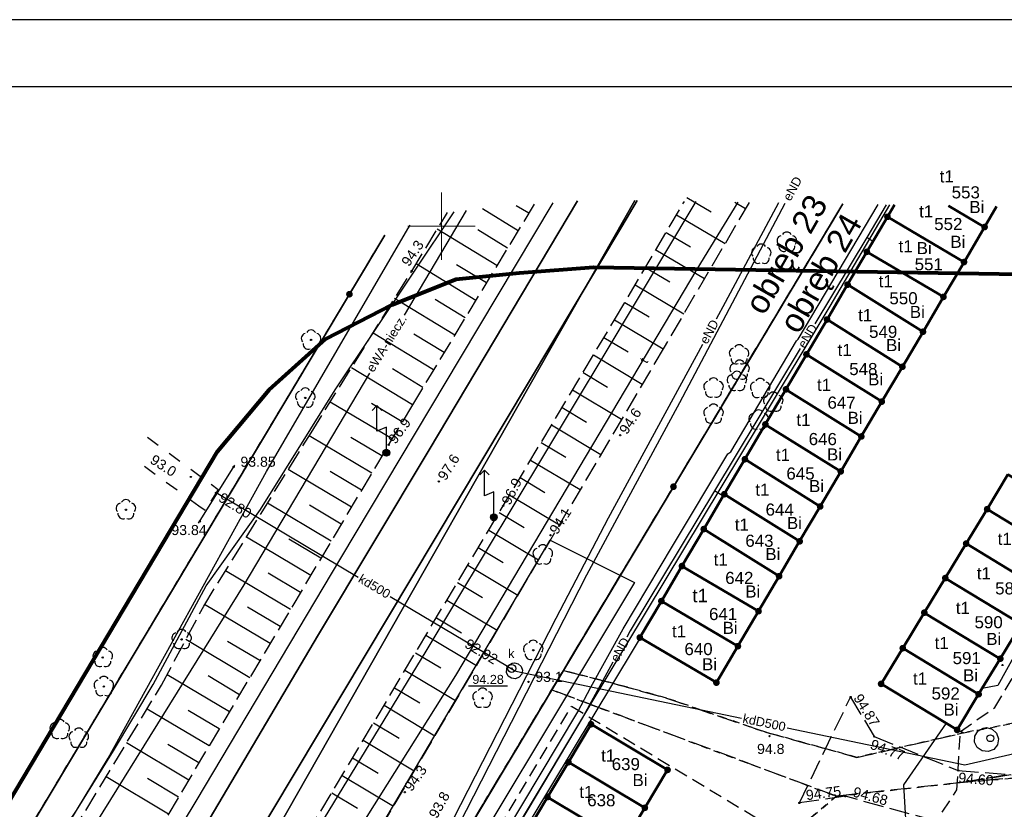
# Model space of a CAD drawing. Extents: x 7487544 to 7487849, y 5781015 to 5781265.
# Tile 9 of 13: x 7487619 to 7487692, y 5781207 to 5781265. Entities that reach past the tile are written whole.
import ezdxf

# ---------------------------------------------------------------- set-up
doc = ezdxf.new("R2010")
doc.units = 0
doc.header["$MEASUREMENT"] = 0
for name, pattern in [('4001', [0]), ('4002', [2, 1, -1]), ('4003', [3, 2, -1]), ('4004', [4, 3, -1]), ('4010', [5, 3, -2]), ('4216', [0]), ('4346', [0]), ('4511', [4, 3, -1]), ('4521', [0]), ('4721', [0]), ('4751', [0]), ('4761', [0]), ('4764', [3, 2, -1])]:
    doc.linetypes.add(name, pattern=pattern)
doc.layers.get('0').update_dxf_attribs({"linetype": 'CONTINUOUS'})
for name, color, linetype in [('1246', 7, 'CONTINUOUS'), ('1422', 104, 'CONTINUOUS'), ('1423', 104, 'CONTINUOUS'), ('1526', 7, 'CONTINUOUS'), ('1723', 14, 'CONTINUOUS'), ('1726', 14, 'CONTINUOUS'), ('1811', 7, 'CONTINUOUS'), ('1812', 7, 'CONTINUOUS'), ('4346', 7, 'CONTINUOUS'), ('4511', 7, 'CONTINUOUS'), ('4521', 7, 'CONTINUOUS'), ('4721', 14, 'CONTINUOUS'), ('4751', 40, 'CONTINUOUS'), ('4761', 1, 'CONTINUOUS'), ('4764', 1, 'CONTINUOUS'), ('5214', 130, 'CONTINUOUS'), ('5216', 7, 'CONTINUOUS'), ('5220', 82, 'CONTINUOUS'), ('5230', 104, 'CONTINUOUS'), ('5310', 7, 'CONTINUOUS'), ('5515', 7, 'CONTINUOUS'), ('5614', 184, 'CONTINUOUS'), ('5722', 14, 'CONTINUOUS'), ('5852', 8, 'CONTINUOUS'), ('6216', 7, 'CONTINUOUS'), ('6230', 7, 'CONTINUOUS'), ('6302', 7, 'CONTINUOUS'), ('6720', 7, 'CONTINUOUS'), ('6721', 7, 'CONTINUOUS'), ('6751', 7, 'CONTINUOUS'), ('6761', 7, 'CONTINUOUS'), ('6801', 7, 'CONTINUOUS'), ('6802', 7, 'CONTINUOUS'), ('ZAKRES_OPRACOWANIA', 82, 'CONTINUOUS')]:
    doc.layers.add(name, color=color, linetype=linetype)
doc.styles.get("Standard").update_dxf_attribs({"font": 'arial.ttf'})

# ---------------------------------------------------------------- blocks, each defined once
blk = doc.blocks.new('1726')
at = {"layer": '1726', "color": 36, "linetype": 'Continuous', "true_color": 0x803300}
blk.add_circle((0, 0), 0.09, dxfattribs=at)
blk = doc.blocks.new('1526')
at = {"true_color": 0xfefefe}
h = blk.add_hatch(color=7, dxfattribs=at)
h.dxf.hatch_style = 1
edge = h.paths.add_edge_path()
edge.add_arc((0, 0), 0.5, 0, 360)
for p, q in [((-1.4, 7), (-2.11, 6.29)), ((0, 3.8), (-1.4, 3.2))]:
    blk.add_line(p, q)
for points in [[(-1.4, 7), (-0.69, 6.29)], [(-1.4, 3.2), (-1.4, 7)], [(0, 0), (0, 3.8)]]:
    blk.add_lwpolyline(points)
blk.add_circle((0, 0), 0.5)
blk = doc.blocks.new('1812')
at = {"layer": '1812', "color": 7, "linetype": 'Continuous'}
blk.add_circle((0, 0), 0.09, dxfattribs=at)
blk = doc.blocks.new('1423')
at = {"layer": '1423', "color": 104, "linetype": 'Continuous'}
for centre, start, end in [((0, 0.75), 30.19, 149.77), ((-0.71, 0.23), 102.5, 221.75), ((0.71, 0.23), 318.3, 77.49), ((-0.44, -0.61), 174.33, 293.45), ((0.44, -0.61), 246.24, 5.74)]:
    blk.add_arc(centre, 0.75, start, end, dxfattribs=at)
blk = doc.blocks.new('1422')
at = {"layer": '1422', "color": 96, "linetype": 'Continuous', "true_color": 0x008000}
blk.add_circle((0, 0), 0.1, dxfattribs=at)
for centre, start, end in [((0, 0.75), 30.19, 149.77), ((-0.71, 0.23), 102.5, 221.75), ((0.71, 0.23), 318.3, 77.49), ((-0.44, -0.61), 174.33, 293.45), ((0.44, -0.61), 246.24, 5.74)]:
    blk.add_arc(centre, 0.75, start, end, dxfattribs=at)
blk = doc.blocks.new('1246')
at = {"linetype": 'Continuous', "true_color": 0xfeffff}
h = blk.add_hatch(color=7, dxfattribs=at)
h.dxf.hatch_style = 1
h.paths.add_polyline_path([(-0.25, 0, 1), (0.25, 0, 1)])
at = {"linetype": 'Continuous', "lineweight": 0}
h = blk.add_hatch(color=0, dxfattribs=at)
edge = h.paths.add_edge_path()
edge.add_arc((0, 0), 0.045, 0, 360)
blk = doc.blocks.new('1811')
at = {"layer": '1811', "color": 7, "linetype": 'Continuous'}
blk.add_circle((0, 0), 0.09, dxfattribs=at)

msp = doc.modelspace()

# ---------------------------------------------------------------- linework, layer by layer
for points in [[(7487544.256, 5781015.335), (7487849.256, 5781015.335), (7487849.256, 5781265.335), (7487544.256, 5781265.335)], [(7487549.256, 5781020.335), (7487844.256, 5781020.335), (7487844.256, 5781260.335), (7487549.256, 5781260.335)]]:
    msp.add_lwpolyline(points, close=True)
at = {"linetype": 'Continuous', "lineweight": 18, "ltscale": 0.5}
for points in [[(7487650, 5781247.5), (7487650, 5781250), (7487650, 5781252.5)], [(7487647.5, 5781250), (7487650, 5781250), (7487652.5, 5781250)]]:
    msp.add_lwpolyline(points, dxfattribs=at)
at = {"layer": '1723', "color": 36, "linetype": 'Continuous', "true_color": 0x803300}
for centre, radius in [((7487655.212, 5781217.134), 0.3), ((7487690.778, 5781211.947), 0.25)]:
    msp.add_circle(centre, radius, dxfattribs=at)
at = {"layer": '4346', "color": 7, "linetype": '4346'}
msp.add_lwpolyline([(7487631.939, 5781227.92), (7487634.64, 5781232.248)], dxfattribs=at)
at = {"layer": '4511', "color": 7, "linetype": '4511', "ltscale": 0.5}
msp.add_lwpolyline([(7487698.21, 5781202.689), (7487690.545, 5781204.763), (7487680.005, 5781207.635), (7487676.587, 5781207.145), (7487680.394, 5781215.013), (7487682.141, 5781212.084), (7487688.392, 5781209.549), (7487694.966, 5781209.043)], dxfattribs=at)
at = {"layer": '4521', "color": 7, "linetype": '4521', "lineweight": 35}
for points in [[(7487660.086, 5781251.871), (7487649.08, 5781233.379), (7487640.846, 5781219.648), (7487628.857, 5781199.373), (7487585.03, 5781126.203), (7487557.347, 5781079.738)], [(7487664.53, 5781251.896), (7487663.386, 5781249.982), (7487633.91, 5781200.711), (7487604.384, 5781151.011), (7487585.996, 5781120.608), (7487579.39, 5781109.219), (7487559.534, 5781076.173)]]:
    msp.add_lwpolyline(points, dxfattribs=at)
at = {"layer": '4721', "color": 36, "linetype": '4721', "true_color": 0x803300}
for points in [[(7487643.79, 5781223.891), (7487633.24, 5781230.18)], [(7487655.412, 5781216.964), (7487654.912, 5781217.26), (7487654.893, 5781217.272), (7487646.183, 5781222.464)], [(7487655.412, 5781216.964), (7487655.981, 5781216.845), (7487672.285, 5781213.442)], [(7487675.673, 5781212.735), (7487688.889, 5781209.977), (7487703.536, 5781213.338)]]:
    msp.add_lwpolyline(points, dxfattribs=at)
at = {"layer": '4751', "color": 30, "linetype": '4751', "true_color": 0xff9100}
for points in [[(7487562.711, 5781072.775), (7487579.318, 5781099.625), (7487588.965, 5781113.316), (7487610.277, 5781148.081), (7487631.831, 5781186.04), (7487651.053, 5781216.604), (7487668.994, 5781246.81), (7487672.033, 5781251.772)], [(7487609.301, 5781170.063), (7487609.765, 5781170.846), (7487631.77, 5781207.273), (7487642.516, 5781225.341), (7487651.409, 5781240.214), (7487658.284, 5781251.73)], [(7487583.267, 5781083.903), (7487600.972, 5781115.056), (7487614.96, 5781138.247), (7487621.2, 5781148.481), (7487626.874, 5781157.683), (7487634.151, 5781169.722), (7487641.306, 5781181.443), (7487662.373, 5781216.628), (7487673.625, 5781235.315), (7487678.867, 5781244.046), (7487683.31, 5781251.585)], [(7487590.392, 5781095.702), (7487594.927, 5781103.439), (7487604.733, 5781119.482), (7487627.917, 5781158.174), (7487644.366, 5781185.497), (7487664.341, 5781218.674), (7487664.776, 5781219.407)]]:
    msp.add_lwpolyline(points, dxfattribs=at)
at = {"layer": '4761', "color": 1, "linetype": '4761'}
for points in [[(7487585.339, 5781111.651), (7487601.955, 5781139.376), (7487624.317, 5781178.347), (7487624.811, 5781178.377), (7487625.229, 5781178.642), (7487625.39, 5781178.87), (7487625.5, 5781179.352), (7487625.364, 5781179.828), (7487625.285, 5781179.943), (7487637.495, 5781199.739), (7487648.846, 5781218.426), (7487662.086, 5781240.401), (7487668.905, 5781251.823)], [(7487675.027, 5781251.722), (7487671.083, 5781244.334), (7487670.399, 5781243.075)], [(7487553.413, 5781089.236), (7487558.241, 5781097.561), (7487565.898, 5781111.262), (7487570.546, 5781119.352), (7487578.093, 5781131.823), (7487587.949, 5781148.265), (7487595.976, 5781161.777), (7487605.653, 5781178.481), (7487610.002, 5781186.333), (7487613.151, 5781192.234), (7487622.868, 5781206.584), (7487625.607, 5781211.024), (7487628.575, 5781215.953), (7487632.503, 5781223.271), (7487636.541, 5781228.94), (7487642.099, 5781237.838), (7487650.93, 5781251.067)], [(7487620.889, 5781150.546), (7487623.974, 5781155.568), (7487632.464, 5781169.654), (7487635.52, 5781174.907), (7487636.765, 5781177.356), (7487644.49, 5781192.133), (7487649.045, 5781201.133), (7487660.786, 5781224.084), (7487663.728, 5781229.56), (7487667.704, 5781236.905), (7487675.539, 5781251.714)], [(7487625.651, 5781156.646), (7487628.085, 5781160.65), (7487641.001, 5781181.743), (7487653.229, 5781202.392), (7487660.116, 5781213.909), (7487661.079, 5781215.752), (7487663.495, 5781220.076), (7487667.169, 5781226.215), (7487671.271, 5781233.077), (7487671.484, 5781233.234), (7487676.361, 5781241.484), (7487676.5, 5781241.605), (7487682.44, 5781251.599)], [(7487647.234, 5781243.386), (7487651.851, 5781251.157)], [(7487683.041, 5781251.59), (7487681.6, 5781249.153), (7487677.741, 5781242.736)], [(7487585.245, 5781143.719), (7487616.011, 5781195.284), (7487625.214, 5781210.474), (7487636.979, 5781231.775), (7487647.496, 5781249.79), (7487647.669, 5781250.074)], [(7487682.049, 5781248.85), (7487681.6, 5781249.153)], [(7487669.383, 5781241.205), (7487662.372, 5781228.299), (7487658.477, 5781220.849), (7487645.397, 5781195.287), (7487634.052, 5781173.219), (7487625.55, 5781159.259), (7487616.625, 5781144.537), (7487611.387, 5781136.003), (7487606.912, 5781128.629), (7487600.642, 5781117.84)], [(7487676.644, 5781240.912), (7487670.283, 5781230.333), (7487664.012, 5781219.921), (7487663.757, 5781219.458)], [(7487590.592, 5781150.834), (7487605.014, 5781174.581), (7487635.333, 5781223.351), (7487644.675, 5781239.077)], [(7487705.107, 5781238.609), (7487699.368, 5781229.629), (7487696.358, 5781223.873), (7487694.405, 5781221.243), (7487693.92, 5781220.514), (7487691.322, 5781215.857), (7487690.173, 5781215.651)], [(7487670.924, 5781229.943), (7487670.283, 5781230.333)], [(7487662.729, 5781217.593), (7487660.507, 5781213.563), (7487641.44, 5781181.524), (7487645.925, 5781178.82), (7487645.961, 5781178.798), (7487646.785, 5781178.502), (7487647.498, 5781177.943), (7487647.566, 5781177.89), (7487656.874, 5781172.321), (7487656.923, 5781172.292), (7487657.052, 5781172.245), (7487657.916, 5781171.933), (7487658.457, 5781171.314), (7487658.508, 5781171.256), (7487658.546, 5781171.238), (7487661.085, 5781170.01), (7487661.635, 5781166.651)], [(7487687.495, 5781213.059), (7487684.322, 5781208.487), (7487684.594, 5781203.834), (7487684.518, 5781203.7)]]:
    msp.add_lwpolyline(points, dxfattribs=at)
at = {"layer": '4764', "color": 1, "linetype": '4764', "ltscale": 0.5}
msp.add_lwpolyline([(7487627.974, 5781161.676), (7487640.49, 5781182.051), (7487646.598, 5781192.37), (7487659.652, 5781214.325), (7487683.081, 5781200.198), (7487688.299, 5781208.117), (7487688.548, 5781212.457), (7487691.118, 5781214.237), (7487693.207, 5781217.727), (7487700.504, 5781230.166), (7487703.672, 5781235.046), (7487703.962, 5781236.036), (7487704.672, 5781237.186), (7487705.831, 5781238.376), (7487707.331, 5781240.676), (7487708.57, 5781243.356), (7487713.339, 5781251.088)], dxfattribs=at)
at = {"layer": '5214', "color": 7, "linetype": '4010', "lineweight": 35, "ltscale": 0.5}
for points in [[(7487679.81, 5781251.643), (7487667.23, 5781230.64), (7487587.4, 5781097.42), (7487569.383, 5781067.434)], [(7487569.383, 5781067.434), (7487587.4, 5781097.42), (7487667.23, 5781230.64), (7487679.81, 5781251.643)]]:
    msp.add_lwpolyline(points, dxfattribs=at)
at = {"layer": '5216', "color": 7, "linetype": '4216'}
for points in [[(7487664.351, 5781251.899), (7487562.516, 5781072.984)], [(7487562.516, 5781072.984), (7487664.351, 5781251.899)], [(7487764.501, 5781247.902), (7487714.69, 5781161.49), (7487712.48, 5781162.76), (7487652.99, 5781059.7), (7487651.02, 5781060.84), (7487606.7, 5781086.33), (7487596.48, 5781092.21), (7487590.35, 5781095.73), (7487587.4, 5781097.42), (7487667.23, 5781230.64), (7487679.81, 5781251.643)], [(7487679.81, 5781251.643), (7487667.23, 5781230.64), (7487587.4, 5781097.42)], [(7487690.35, 5781249.93), (7487688.82, 5781247.33), (7487683.13, 5781250.69), (7487683.655, 5781251.579)], [(7487691.247, 5781251.454), (7487690.35, 5781249.93), (7487687.661, 5781251.513)], [(7487687.661, 5781251.513), (7487690.35, 5781249.93)], [(7487688.82, 5781247.33), (7487687.29, 5781244.74), (7487681.6, 5781248.09), (7487683.13, 5781250.69), (7487688.82, 5781247.33)], [(7487645.775, 5781249.316), (7487643.15, 5781244.94), (7487591.07, 5781158), (7487552.698, 5781093.761)], [(7487552.698, 5781093.761), (7487591.07, 5781158), (7487643.15, 5781244.94), (7487645.775, 5781249.316)], [(7487687.29, 5781244.74), (7487685.77, 5781242.15), (7487680.17, 5781245.65), (7487681.6, 5781248.09), (7487687.29, 5781244.74)], [(7487685.77, 5781242.15), (7487684.24, 5781239.55), (7487678.64, 5781243.06), (7487680.17, 5781245.65), (7487685.77, 5781242.15)], [(7487684.24, 5781239.55), (7487682.71, 5781236.96), (7487677.11, 5781240.47), (7487678.64, 5781243.06), (7487684.24, 5781239.55)], [(7487682.71, 5781236.96), (7487681.19, 5781234.37), (7487675.59, 5781237.87), (7487677.11, 5781240.47), (7487682.71, 5781236.96)], [(7487681.19, 5781234.37), (7487679.66, 5781231.77), (7487674.06, 5781235.27), (7487675.59, 5781237.87), (7487681.19, 5781234.37)], [(7487679.66, 5781231.77), (7487678.13, 5781229.17), (7487672.54, 5781232.68), (7487674.06, 5781235.27), (7487679.66, 5781231.77)], [(7487678.13, 5781229.17), (7487676.61, 5781226.58), (7487671.01, 5781230.08), (7487672.54, 5781232.68), (7487678.13, 5781229.17)], [(7487692.08, 5781231.54), (7487690.54, 5781228.97), (7487688.98, 5781226.41), (7487687.43, 5781223.85), (7487685.87, 5781221.28), (7487684.27, 5781218.64), (7487682.66, 5781215.99), (7487688.31, 5781212.57), (7487688.31, 5781212.57), (7487689.91, 5781215.22), (7487691.52, 5781217.86), (7487693.07, 5781220.43)], [(7487697.73, 5781228.13), (7487696.17, 5781225.56), (7487690.54, 5781228.97), (7487692.08, 5781231.54), (7487697.73, 5781228.13)], [(7487676.61, 5781226.58), (7487675.08, 5781223.99), (7487669.48, 5781227.49), (7487671.01, 5781230.08), (7487676.61, 5781226.58)], [(7487696.17, 5781225.56), (7487694.63, 5781222.99), (7487688.98, 5781226.41), (7487690.54, 5781228.97), (7487696.17, 5781225.56)], [(7487675.08, 5781223.99), (7487673.55, 5781221.39), (7487667.86, 5781224.74), (7487669.48, 5781227.49), (7487675.08, 5781223.99)], [(7487694.63, 5781222.99), (7487693.07, 5781220.43), (7487687.43, 5781223.85), (7487688.98, 5781226.41), (7487694.63, 5781222.99)], [(7487673.55, 5781221.39), (7487672.02, 5781218.79), (7487666.33, 5781222.14), (7487667.86, 5781224.74), (7487673.55, 5781221.39)], [(7487693.07, 5781220.43), (7487691.52, 5781217.86), (7487685.87, 5781221.28), (7487687.43, 5781223.85), (7487693.07, 5781220.43)], [(7487672.02, 5781218.79), (7487670.42, 5781216.08), (7487664.73, 5781219.43), (7487666.33, 5781222.14), (7487672.02, 5781218.79)], [(7487691.52, 5781217.86), (7487689.91, 5781215.22), (7487684.27, 5781218.64), (7487685.87, 5781221.28), (7487691.52, 5781217.86)], [(7487689.91, 5781215.22), (7487688.31, 5781212.57), (7487682.66, 5781215.99), (7487684.27, 5781218.64), (7487689.91, 5781215.22)], [(7487666.79, 5781209.6), (7487665.1, 5781206.78), (7487659.42, 5781210.17), (7487661.1, 5781212.99), (7487666.79, 5781209.6)], [(7487665.1, 5781206.78), (7487663.55, 5781204.19), (7487657.87, 5781207.58), (7487659.42, 5781210.17), (7487665.1, 5781206.78)], [(7487663.55, 5781204.19), (7487662.01, 5781201.61), (7487656.33, 5781205), (7487657.87, 5781207.58), (7487663.55, 5781204.19)]]:
    msp.add_lwpolyline(points, dxfattribs=at)
at = {"layer": '5220', "color": 96, "linetype": '4004', "ltscale": 0.5, "true_color": 0x008000}
for points in [[(7487703.78, 5781211.19), (7487688.86, 5781208.69), (7487679.35, 5781207.64), (7487661.78, 5781214.19), (7487658.18, 5781215.55), (7487659.05, 5781216.99), (7487662.81, 5781216.01), (7487666.7, 5781214.94), (7487674.02, 5781212.42), (7487680.86, 5781210.53), (7487688.79, 5781212.35), (7487688.31, 5781212.57), (7487689.91, 5781215.22), (7487691.52, 5781217.86), (7487693.07, 5781220.43)], [(7487747.12, 5781214.89), (7487737.07, 5781215.84), (7487708.06, 5781210.21), (7487693.71, 5781209.09), (7487688.86, 5781208.69), (7487703.78, 5781211.19), (7487707.23, 5781210.38), (7487719.63, 5781213.06), (7487736.78, 5781218.72), (7487747.12, 5781214.89)]]:
    msp.add_lwpolyline(points, dxfattribs=at)
at = {"layer": '5230', "color": 104, "linetype": '4002', "ltscale": 0.5}
for points in [[(7487679.81, 5781251.643), (7487667.23, 5781230.64), (7487659.05, 5781216.99), (7487658.18, 5781215.55), (7487587.4, 5781097.42), (7487569.383, 5781067.434)], [(7487692.08, 5781231.54), (7487690.54, 5781228.97), (7487688.98, 5781226.41), (7487687.43, 5781223.85), (7487685.87, 5781221.28), (7487684.27, 5781218.64), (7487682.66, 5781215.99), (7487688.31, 5781212.57), (7487688.79, 5781212.35), (7487680.86, 5781210.53), (7487674.02, 5781212.42), (7487666.7, 5781214.94), (7487662.81, 5781216.01), (7487659.05, 5781216.99), (7487667.23, 5781230.64), (7487679.81, 5781251.643)], [(7487681.19, 5781234.37), (7487679.66, 5781231.77), (7487678.13, 5781229.17), (7487676.61, 5781226.58), (7487675.08, 5781223.99), (7487673.55, 5781221.39), (7487672.02, 5781218.79), (7487670.42, 5781216.08), (7487664.73, 5781219.43), (7487666.33, 5781222.14), (7487667.86, 5781224.74), (7487669.48, 5781227.49), (7487671.01, 5781230.08), (7487672.54, 5781232.68), (7487674.06, 5781235.27), (7487675.59, 5781237.87), (7487677.11, 5781240.47), (7487678.64, 5781243.06), (7487680.17, 5781245.65), (7487681.6, 5781248.09), (7487683.13, 5781250.69), (7487683.655, 5781251.579)], [(7487691.247, 5781251.454), (7487690.35, 5781249.93), (7487688.82, 5781247.33), (7487687.29, 5781244.74), (7487685.77, 5781242.15), (7487684.24, 5781239.55), (7487682.71, 5781236.96), (7487681.19, 5781234.37)], [(7487688.79, 5781212.35), (7487688.31, 5781212.57), (7487689.91, 5781215.22), (7487691.52, 5781217.86), (7487693.07, 5781220.43), (7487694.63, 5781222.99), (7487696.17, 5781225.56), (7487697.73, 5781228.13), (7487699.28, 5781230.69), (7487700.84, 5781233.26), (7487728.1, 5781222.38), (7487740.477, 5781250.639)], [(7487552.698, 5781093.761), (7487591.07, 5781158), (7487643.15, 5781244.94), (7487645.775, 5781249.316)], [(7487645.775, 5781249.316), (7487643.15, 5781244.94), (7487591.07, 5781158), (7487552.698, 5781093.761)], [(7487771.544, 5781242.846), (7487738.22, 5781219.2), (7487736.78, 5781218.72), (7487719.63, 5781213.06), (7487707.23, 5781210.38), (7487703.78, 5781211.19), (7487688.86, 5781208.69), (7487679.35, 5781207.64), (7487661.78, 5781214.19), (7487658.18, 5781215.55), (7487659.05, 5781216.99), (7487662.81, 5781216.01), (7487666.7, 5781214.94), (7487674.02, 5781212.42), (7487680.86, 5781210.53), (7487688.79, 5781212.35), (7487703.28, 5781215.14), (7487723.8, 5781220.45), (7487732.94, 5781223.09), (7487739.35, 5781226.45), (7487766.739, 5781246.345)], [(7487766.739, 5781246.345), (7487739.35, 5781226.45), (7487732.94, 5781223.09), (7487723.8, 5781220.45), (7487703.28, 5781215.14), (7487688.79, 5781212.35)], [(7487784.084, 5781215.782), (7487782.41, 5781216.34), (7487780.33, 5781212.7), (7487754.82, 5781214.16), (7487747.12, 5781214.89), (7487737.07, 5781215.84), (7487708.06, 5781210.21), (7487693.71, 5781209.09), (7487688.86, 5781208.69), (7487703.78, 5781211.19), (7487707.23, 5781210.38), (7487719.63, 5781213.06), (7487736.78, 5781218.72), (7487738.22, 5781219.2), (7487771.544, 5781242.846)], [(7487693.07, 5781220.43), (7487691.52, 5781217.86), (7487689.91, 5781215.22), (7487688.31, 5781212.57), (7487682.66, 5781215.99), (7487684.27, 5781218.64), (7487685.87, 5781221.28), (7487687.43, 5781223.85), (7487688.98, 5781226.41), (7487690.54, 5781228.97), (7487692.08, 5781231.54)], [(7487587.4, 5781097.42), (7487658.18, 5781215.55), (7487658.18, 5781215.55), (7487661.78, 5781214.19), (7487679.35, 5781207.64), (7487675.24, 5781204.23), (7487673.57, 5781201.42), (7487672.04, 5781198.86), (7487670.51, 5781196.3), (7487668.98, 5781193.74), (7487667.46, 5781191.18), (7487665.94, 5781188.62), (7487664.41, 5781186.05), (7487662.88, 5781183.49), (7487661.35, 5781180.93), (7487659.82, 5781178.37), (7487658.29, 5781175.81), (7487656.62, 5781173), (7487655.17, 5781170.57), (7487653.53, 5781167.82)], [(7487679.35, 5781207.64), (7487688.86, 5781208.69), (7487693.71, 5781209.09), (7487708.06, 5781210.21), (7487737.07, 5781215.84), (7487747.12, 5781214.89)], [(7487656.33, 5781205), (7487657.87, 5781207.58), (7487659.42, 5781210.17), (7487661.1, 5781212.99), (7487666.79, 5781209.6), (7487665.1, 5781206.78), (7487663.55, 5781204.19)], [(7487663.55, 5781204.19), (7487665.1, 5781206.78), (7487666.79, 5781209.6), (7487661.1, 5781212.99), (7487661.1, 5781212.99), (7487659.42, 5781210.17), (7487657.87, 5781207.58), (7487656.33, 5781205)], [(7487660.88, 5781167.19), (7487655.17, 5781170.57), (7487656.62, 5781173), (7487662.33, 5781169.62), (7487664, 5781172.43), (7487665.53, 5781174.99), (7487667.06, 5781177.54), (7487668.59, 5781180.11), (7487670.12, 5781182.67), (7487671.65, 5781185.24), (7487673.16, 5781187.79), (7487674.69, 5781190.36), (7487676.22, 5781192.92), (7487677.75, 5781195.48), (7487679.28, 5781198.04), (7487680.95, 5781200.85), (7487675.24, 5781204.23), (7487679.35, 5781207.64)]]:
    msp.add_lwpolyline(points, dxfattribs=at)
at = {"layer": '5310', "color": 7, "linetype": '4001', "lineweight": 50}
for points in [[(7487690.351, 5781249.932), (7487688.822, 5781247.332), (7487683.132, 5781250.691), (7487683.656, 5781251.579)], [(7487691.247, 5781251.454), (7487690.351, 5781249.932), (7487687.665, 5781251.513)], [(7487687.665, 5781251.513), (7487690.351, 5781249.932)], [(7487688.822, 5781247.332), (7487687.293, 5781244.742), (7487681.603, 5781248.091), (7487683.132, 5781250.691), (7487688.822, 5781247.332)], [(7487687.293, 5781244.742), (7487685.773, 5781242.152), (7487680.173, 5781245.651), (7487681.603, 5781248.091), (7487687.293, 5781244.742)], [(7487685.773, 5781242.152), (7487684.244, 5781239.553), (7487678.644, 5781243.061), (7487680.173, 5781245.651), (7487685.773, 5781242.152)], [(7487684.244, 5781239.553), (7487682.715, 5781236.963), (7487677.115, 5781240.472), (7487678.644, 5781243.061), (7487684.244, 5781239.553)], [(7487682.715, 5781236.963), (7487681.185, 5781234.373), (7487675.585, 5781237.872), (7487677.115, 5781240.472), (7487682.715, 5781236.963)], [(7487681.185, 5781234.373), (7487679.656, 5781231.773), (7487674.056, 5781235.272), (7487675.585, 5781237.872), (7487681.185, 5781234.373)], [(7487679.656, 5781231.773), (7487678.127, 5781229.173), (7487672.537, 5781232.682), (7487674.056, 5781235.272), (7487679.656, 5781231.773)], [(7487678.127, 5781229.173), (7487676.607, 5781226.584), (7487671.007, 5781230.083), (7487672.537, 5781232.682), (7487678.127, 5781229.173)], [(7487697.734, 5781228.126), (7487696.175, 5781225.556), (7487690.535, 5781228.975), (7487692.084, 5781231.545), (7487697.734, 5781228.126)], [(7487676.607, 5781226.584), (7487675.078, 5781223.994), (7487669.478, 5781227.493), (7487671.007, 5781230.083), (7487676.607, 5781226.584)], [(7487696.175, 5781225.556), (7487694.626, 5781222.986), (7487688.976, 5781226.415), (7487690.535, 5781228.975), (7487696.175, 5781225.556)], [(7487675.078, 5781223.994), (7487673.549, 5781221.394), (7487667.859, 5781224.743), (7487669.478, 5781227.493), (7487675.078, 5781223.994)], [(7487694.626, 5781222.986), (7487693.066, 5781220.426), (7487687.426, 5781223.845), (7487688.976, 5781226.415), (7487694.626, 5781222.986)], [(7487673.549, 5781221.394), (7487672.019, 5781218.795), (7487666.329, 5781222.144), (7487667.859, 5781224.743), (7487673.549, 5781221.394)], [(7487693.066, 5781220.426), (7487691.517, 5781217.856), (7487685.867, 5781221.275), (7487687.426, 5781223.845), (7487693.066, 5781220.426)], [(7487672.019, 5781218.795), (7487670.42, 5781216.085), (7487664.73, 5781219.434), (7487666.329, 5781222.144), (7487672.019, 5781218.795)], [(7487691.517, 5781217.856), (7487689.908, 5781215.216), (7487684.268, 5781218.635), (7487685.867, 5781221.275), (7487691.517, 5781217.856)], [(7487689.908, 5781215.216), (7487688.308, 5781212.567), (7487682.658, 5781215.986), (7487684.268, 5781218.635), (7487689.908, 5781215.216)], [(7487666.792, 5781209.596), (7487665.103, 5781206.777), (7487659.423, 5781210.166), (7487661.102, 5781212.985), (7487666.792, 5781209.596)], [(7487665.103, 5781206.777), (7487663.553, 5781204.187), (7487657.873, 5781207.577), (7487659.423, 5781210.166), (7487665.103, 5781206.777)], [(7487663.553, 5781204.187), (7487662.014, 5781201.608), (7487656.334, 5781204.997), (7487657.873, 5781207.577), (7487663.553, 5781204.187)]]:
    msp.add_lwpolyline(points, dxfattribs=at)
at = {"layer": '5515', "color": 7, "linetype": '4001'}
msp.add_lwpolyline([(7487562.622, 5781072.87), (7487570.837, 5781085.616), (7487582.827, 5781104.13), (7487597.687, 5781128.523), (7487628.264, 5781176.212), (7487658.07, 5781226.659), (7487664.323, 5781223.527), (7487647.723, 5781195.827), (7487631.694, 5781169.216), (7487600.29, 5781119.431), (7487567.77, 5781068.586)], dxfattribs=at)
at = {"layer": '5614', "color": 184, "linetype": '4002'}
msp.add_lwpolyline([(7487628.143, 5781234.31), (7487632.864, 5781230.815), (7487633.39, 5781230.42), (7487632.42, 5781228.87), (7487631.956, 5781229.2), (7487627.169, 5781232.674)], dxfattribs=at)
at = {"layer": '5722', "color": 36, "linetype": '4003', "true_color": 0x803300}
for points in [[(7487655.412, 5781217.564), (7487655.7, 5781217.491), (7487655.917, 5781217.288), (7487656.01, 5781217.006), (7487655.958, 5781216.714), (7487655.771, 5781216.483), (7487655.497, 5781216.37), (7487655.202, 5781216.402), (7487654.958, 5781216.572), (7487654.825, 5781216.838), (7487654.837, 5781217.134), (7487654.989, 5781217.389), (7487655.244, 5781217.54), (7487655.412, 5781217.564)], [(7487690.488, 5781212.747), (7487690.919, 5781212.637), (7487691.245, 5781212.333), (7487691.386, 5781211.911), (7487691.306, 5781211.472), (7487691.027, 5781211.126), (7487690.615, 5781210.956), (7487690.172, 5781211.004), (7487689.807, 5781211.259), (7487689.608, 5781211.657), (7487689.625, 5781212.102), (7487689.853, 5781212.485), (7487690.237, 5781212.711), (7487690.488, 5781212.747)]]:
    msp.add_lwpolyline(points, dxfattribs=at)
at = {"layer": '5852', "color": 7, "linetype": '4001'}
for p, q in [((7487668.219, 5781252.13), (7487670.022, 5781251.064)), ((7487671.786, 5781251.776), (7487672.591, 5781251.3)), ((7487655.688, 5781249.656), (7487653.028, 5781251.273)), ((7487656.474, 5781250.949), (7487655.541, 5781251.516)), ((7487667.45, 5781250.831), (7487671.06, 5781248.697)), ((7487654.116, 5781247.07), (7487649.672, 5781249.771)), ((7487654.902, 5781248.363), (7487652.68, 5781249.713)), ((7487666.682, 5781249.531), (7487668.488, 5781248.464)), ((7487665.914, 5781248.232), (7487669.529, 5781246.095)), ((7487652.544, 5781244.484), (7487648.099, 5781247.185)), ((7487653.33, 5781245.777), (7487651.108, 5781247.127)), ((7487665.146, 5781246.932), (7487666.955, 5781245.863)), ((7487664.378, 5781245.633), (7487667.998, 5781243.493)), ((7487650.972, 5781241.897), (7487646.505, 5781244.613)), ((7487651.758, 5781243.19), (7487649.531, 5781244.544)), ((7487663.61, 5781244.333), (7487665.421, 5781243.263)), ((7487662.842, 5781243.034), (7487666.457, 5781240.873)), ((7487649.4, 5781239.311), (7487644.905, 5781242.044)), ((7487650.186, 5781240.604), (7487647.945, 5781241.966)), ((7487662.064, 5781241.732), (7487663.875, 5781240.65)), ((7487661.286, 5781240.431), (7487664.915, 5781238.261)), ((7487647.828, 5781236.725), (7487643.305, 5781239.474)), ((7487648.614, 5781238.018), (7487646.359, 5781239.389)), ((7487660.507, 5781239.129), (7487662.326, 5781238.042)), ((7487659.729, 5781237.828), (7487663.374, 5781235.649)), ((7487646.317, 5781234.19), (7487641.721, 5781236.931)), ((7487647.072, 5781235.458), (7487644.787, 5781236.821)), ((7487658.951, 5781236.526), (7487660.777, 5781235.434)), ((7487658.173, 5781235.225), (7487661.833, 5781233.037)), ((7487644.806, 5781231.656), (7487640.161, 5781234.425)), ((7487645.561, 5781232.923), (7487643.251, 5781234.301)), ((7487657.395, 5781233.923), (7487659.228, 5781232.827)), ((7487656.617, 5781232.622), (7487660.292, 5781230.424)), ((7487643.295, 5781229.121), (7487638.606, 5781231.917)), ((7487644.05, 5781230.389), (7487641.717, 5781231.78)), ((7487655.838, 5781231.32), (7487657.68, 5781230.219)), ((7487655.06, 5781230.019), (7487658.75, 5781227.812)), ((7487641.784, 5781226.587), (7487637.052, 5781229.408)), ((7487642.539, 5781227.854), (7487640.184, 5781229.258)), ((7487654.282, 5781228.717), (7487656.131, 5781227.612)), ((7487640.273, 5781224.052), (7487635.498, 5781226.899)), ((7487653.504, 5781227.416), (7487657.209, 5781225.2)), ((7487641.028, 5781225.32), (7487638.652, 5781226.737)), ((7487652.726, 5781226.114), (7487654.582, 5781225.004)), ((7487651.947, 5781224.813), (7487655.668, 5781222.588)), ((7487638.761, 5781221.518), (7487633.943, 5781224.39)), ((7487639.517, 5781222.785), (7487637.119, 5781224.215)), ((7487651.169, 5781223.511), (7487653.033, 5781222.397)), ((7487637.25, 5781218.983), (7487632.389, 5781221.882)), ((7487650.391, 5781222.209), (7487654.127, 5781219.976)), ((7487638.006, 5781220.251), (7487635.586, 5781221.693)), ((7487649.613, 5781220.908), (7487651.484, 5781219.789)), ((7487648.835, 5781219.606), (7487652.585, 5781217.364)), ((7487635.739, 5781216.449), (7487630.992, 5781219.279)), ((7487636.495, 5781217.716), (7487634.091, 5781219.149)), ((7487648.056, 5781218.305), (7487649.936, 5781217.181)), ((7487634.228, 5781213.914), (7487629.602, 5781216.673)), ((7487647.278, 5781217.003), (7487651.044, 5781214.752)), ((7487634.984, 5781215.182), (7487632.64, 5781216.579)), ((7487646.5, 5781215.702), (7487648.387, 5781214.574)), ((7487645.722, 5781214.4), (7487649.503, 5781212.14)), ((7487632.717, 5781211.38), (7487628.115, 5781214.123)), ((7487633.473, 5781212.647), (7487631.176, 5781214.016)), ((7487644.944, 5781213.099), (7487646.838, 5781211.966)), ((7487631.206, 5781208.845), (7487626.588, 5781211.598)), ((7487631.962, 5781210.113), (7487629.657, 5781211.487)), ((7487644.166, 5781211.797), (7487647.962, 5781209.528)), ((7487643.387, 5781210.496), (7487645.289, 5781209.359)), ((7487629.695, 5781206.311), (7487625.061, 5781209.074)), ((7487630.451, 5781207.578), (7487628.138, 5781208.957)), ((7487642.609, 5781209.194), (7487646.42, 5781206.915)), ((7487641.831, 5781207.893), (7487643.74, 5781206.751))]:
    msp.add_line(p, q, dxfattribs=at)
at = {"layer": '5852', "color": 7, "linetype": '4004', "ltscale": 0.5}
for points in [[(7487561.64, 5781073.921), (7487566.023, 5781081.18), (7487583.536, 5781109), (7487591.836, 5781123.159), (7487622.81, 5781175.598), (7487637.94, 5781201.385), (7487662.842, 5781243.034), (7487668.046, 5781251.838)], [(7487672.86, 5781251.758), (7487666.531, 5781240.999), (7487628.774, 5781177.008), (7487609.379, 5781146.725), (7487589.851, 5781116.324), (7487585.173, 5781107.754), (7487570.837, 5781085.616), (7487562.622, 5781072.87)], [(7487553.996, 5781087.268), (7487554.262, 5781087.724), (7487568.159, 5781111.636), (7487582.635, 5781135.821), (7487601.99, 5781168.726), (7487611.28, 5781186.48), (7487621.49, 5781203.17), (7487629.19, 5781215.9), (7487632.32, 5781221.77), (7487640.3, 5781234.65), (7487647.78, 5781246.66), (7487650.431, 5781251.018)], [(7487656.882, 5781251.621), (7487647.828, 5781236.725), (7487613.073, 5781178.431), (7487586.344, 5781133.753), (7487584.276, 5781129.116), (7487565.398, 5781097.463), (7487555.959, 5781081.984)]]:
    msp.add_lwpolyline(points, dxfattribs=at)
at = {"layer": '6721', "color": 36, "linetype": 'Continuous', "true_color": 0x803300}
msp.add_line((7487652.005, 5781215.842), (7487654.907, 5781215.84), dxfattribs=at)
at = {"layer": 'ZAKRES_OPRACOWANIA', "color": 96, "linetype": 'Continuous', "lineweight": 80, "true_color": 0x008000, "flags": 128}
for points in [[(7487633.335, 5781233.258), (7487637.175, 5781237.846), (7487641.393, 5781241.632), (7487646.296, 5781244.139), (7487651.093, 5781246.059), (7487655.789, 5781246.52), (7487661.276, 5781246.949), (7487750.177, 5781245.478)], [(7487766.868, 5781191.654), (7487682.038, 5781043.191), (7487678.623, 5781038.391), (7487674.348, 5781034.345), (7487669.357, 5781031.21), (7487663.845, 5781029.121), (7487658.043, 5781028.14), (7487652.153, 5781028.312), (7487646.405, 5781029.632), (7487641.037, 5781032.041), (7487572.485, 5781071.362), (7487567.636, 5781074.829), (7487563.573, 5781079.174), (7487560.44, 5781084.245), (7487558.382, 5781089.826), (7487557.453, 5781095.707), (7487557.707, 5781101.654), (7487559.138, 5781107.44), (7487561.668, 5781112.824), (7487633.335, 5781233.258)]]:
    msp.add_lwpolyline(points, dxfattribs=at)

# ---------------------------------------------------------------- block references
at = {"layer": '1246', "color": 7}
for p in [(7487683.13, 5781250.69), (7487690.35, 5781249.93), (7487681.6, 5781248.09), (7487688.82, 5781247.33), (7487680.17, 5781245.65), (7487643.15, 5781244.94), (7487687.29, 5781244.74), (7487678.64, 5781243.06), (7487685.77, 5781242.15), (7487677.11, 5781240.47), (7487684.24, 5781239.55), (7487675.59, 5781237.87), (7487682.71, 5781236.96), (7487674.06, 5781235.27), (7487681.19, 5781234.37), (7487672.54, 5781232.68), (7487679.66, 5781231.77), (7487667.23, 5781230.64), (7487671.01, 5781230.08), (7487678.13, 5781229.17), (7487690.54, 5781228.97), (7487669.48, 5781227.49), (7487676.61, 5781226.58), (7487688.98, 5781226.41), (7487667.86, 5781224.74), (7487675.08, 5781223.99), (7487687.43, 5781223.85), (7487666.33, 5781222.14), (7487673.55, 5781221.39), (7487685.87, 5781221.28), (7487664.73, 5781219.43), (7487672.02, 5781218.79), (7487684.27, 5781218.64), (7487691.52, 5781217.86), (7487670.42, 5781216.08), (7487682.66, 5781215.99), (7487689.91, 5781215.22), (7487661.1, 5781212.99), (7487688.31, 5781212.57), (7487659.42, 5781210.17), (7487666.79, 5781209.6), (7487657.87, 5781207.58), (7487665.1, 5781206.78)]:
    msp.add_blockref('1246', p, dxfattribs=at)
at = {"layer": '1422', "color": 104, "xscale": 0.5, "yscale": 0.5}
for p in [(7487640.3, 5781241.54), (7487639.87, 5781237.23), (7487626.54, 5781228.93), (7487630.68, 5781219.29), (7487656.811, 5781218.484), (7487624.82, 5781217.95), (7487624.9, 5781215.79), (7487653.043, 5781214.925)]:
    msp.add_blockref('1422', p, dxfattribs=at)
at = {"layer": '1423', "color": 104, "xscale": 0.5, "yscale": 0.5}
for p in [(7487675.653, 5781248.8), (7487673.753, 5781247.91), (7487672.105, 5781240.441), (7487672.145, 5781239.301), (7487670.206, 5781237.971), (7487671.946, 5781238.461), (7487673.675, 5781237.932), (7487674.645, 5781236.922), (7487670.206, 5781236.031), (7487673.556, 5781235.592), (7487657.52, 5781225.572), (7487621.626, 5781212.602), (7487623.037, 5781211.953)]:
    msp.add_blockref('1423', p, dxfattribs=at)
at = {"layer": '1526', "color": 7, "xscale": 0.5, "yscale": 0.5}
for p in [(7487645.894, 5781233.161), (7487653.884, 5781228.365)]:
    msp.add_blockref('1526', p, dxfattribs=at)
at = {"layer": '1726', "color": 36, "true_color": 0x803300, "xscale": 0.5, "yscale": 0.5}
for p in [(7487633.24, 5781230.18), (7487654.893, 5781217.272), (7487655.212, 5781217.134)]:
    msp.add_blockref('1726', p, dxfattribs=at)
at = {"layer": '1811', "color": 7, "xscale": 0.5, "yscale": 0.5}
for p in [(7487634.55, 5781232.12), (7487632.03, 5781228.06), (7487680.394, 5781215.013), (7487682.141, 5781212.084), (7487688.392, 5781209.549), (7487676.587, 5781207.145), (7487680.005, 5781207.635)]:
    msp.add_blockref('1811', p, dxfattribs=at)
at = {"layer": '1812', "color": 7, "xscale": 0.5, "yscale": 0.5}
for p in [(7487647.78, 5781246.66), (7487663.267, 5781234.461), (7487646.069, 5781233.749), (7487631.36, 5781231.36), (7487649.79, 5781231.031), (7487654.579, 5781229.211), (7487658.089, 5781227.032), (7487691.681, 5781217.392), (7487656.462, 5781216.135), (7487674.37, 5781212.11), (7487647.265, 5781207.937)]:
    msp.add_blockref('1812', p, dxfattribs=at)

# ---------------------------------------------------------------- texts
at = {"layer": '6216', "color": 7}
for s, p in [('553', (7487687.904, 5781252.059)), ('552', (7487686.603, 5781249.705)), ('551', (7487685.152, 5781246.716)), ('550', (7487683.275, 5781244.189)), ('549', (7487681.764, 5781241.695)), ('548', (7487680.29, 5781238.93)), ('647', (7487678.673, 5781236.435)), ('646', (7487677.277, 5781233.73)), ('645', (7487675.619, 5781231.168)), ('644', (7487674.072, 5781228.49)), ('643', (7487672.568, 5781226.174)), ('642', (7487671.074, 5781223.412)), ('589', (7487691.135, 5781222.635)), ('641', (7487669.871, 5781220.73)), ('590', (7487689.601, 5781220.12)), ('640', (7487668.043, 5781218.128)), ('591', (7487687.972, 5781217.457)), ('592', (7487686.41, 5781214.827)), ('639', (7487662.64, 5781209.581)), ('638', (7487660.82, 5781206.896))]:
    msp.add_text(s, height=0.9, dxfattribs=at).set_placement(p)
at = {"layer": '6230', "color": 96, "true_color": 0x008000}
for p in [(7487689.22, 5781250.969), (7487685.302, 5781247.915), (7487687.81, 5781248.385), (7487684.792, 5781243.176), (7487683.029, 5781240.709), (7487681.697, 5781238.163), (7487680.169, 5781235.305), (7487678.639, 5781232.586), (7487677.306, 5781230.236), (7487675.661, 5781227.495), (7487674.054, 5781225.184), (7487672.565, 5781222.404), (7487670.88, 5781219.701), (7487690.472, 5781218.879), (7487669.352, 5781216.999), (7487688.748, 5781216.177), (7487687.298, 5781213.631), (7487664.186, 5781208.39)]:
    msp.add_text('Bi', height=0.9, dxfattribs=at).set_placement(p)
at = {"layer": '6302', "color": 7}
for s, height, rotation, p in [('t1', 0.9, 359.97, (7487687.015, 5781253.242)), ('obręb 23', 1.75, 60.13629, (7487673.949, 5781243.288)), ('obręb 24', 1.75, 60.13629, (7487676.515, 5781241.89)), ('t1', 0.9, 359.97, (7487685.485, 5781250.642)), ('t1', 0.9, 359.97, (7487683.956, 5781248.052)), ('t1', 0.9, 359.97, (7487682.477, 5781245.457)), ('t1', 0.9, 359.97, (7487680.952, 5781242.937)), ('t1', 0.9, 359.97, (7487679.423, 5781240.347)), ('t1', 0.9, 359.97, (7487677.894, 5781237.758)), ('t1', 0.9, 359.97, (7487676.364, 5781235.158)), ('t1', 0.9, 359.97, (7487674.84, 5781232.558)), ('t1', 0.9, 359.97, (7487673.311, 5781229.968)), ('t1', 0.9, 359.97, (7487671.786, 5781227.374)), ('t1', 0.9, 359.97, (7487691.319, 5781226.316)), ('t1', 0.9, 359.97, (7487670.212, 5781224.779)), ('t1', 0.9, 359.97, (7487689.77, 5781223.756)), ('t1', 1, 359.97, (7487668.63, 5781222.054)), ('t1', 0.9, 359.97, (7487688.21, 5781221.186)), ('t1', 0.9, 359.97, (7487667.118, 5781219.45)), ('t1', 0.9, 359.97, (7487686.636, 5781218.581)), ('t1', 0.9, 359.97, (7487685.027, 5781215.936)), ('t1', 0.9, 359.97, (7487661.851, 5781210.216)), ('t1', 0.9, 359.97, (7487660.232, 5781207.512))]:
    msp.add_text(s, height=height, rotation=rotation, dxfattribs=at).set_placement(p)
at = {"layer": '6720', "color": 36, "true_color": 0x803300}
msp.add_text('k', height=0.67, rotation=359.97, dxfattribs=at).set_placement((7487654.948, 5781217.908))
at = {"layer": '6721', "color": 36, "true_color": 0x803300}
for s, height, rotation, p in [('92.80', 0.75, 328.26086, (7487633.351, 5781229.616)), ('kd500', 0.67, 329.24051, (7487643.747, 5781223.606)), ('92.92', 0.75, 328.88691, (7487651.642, 5781218.755)), ('94.28', 0.67, 359.97, (7487652.283, 5781215.988)), ('kdD500', 0.67, 348.37377, (7487672.328, 5781213.112))]:
    msp.add_text(s, height=height, rotation=rotation, dxfattribs=at).set_placement(p)
at = {"layer": '6751', "color": 30, "true_color": 0xff9100}
msp.add_text('t', height=0.67, rotation=60.09748, dxfattribs=at).set_placement((7487665.25, 5781239.74))
at = {"layer": '6761', "color": 1}
for s, rotation, p in [('eND', 61.2202, (7487675.914, 5781251.802)), ('eWA-niecz.', 58.12257, (7487644.928, 5781239.081)), ('eND', 61.26027, (7487669.727, 5781241.171)), ('eND', 58.97048, (7487676.998, 5781240.858)), ('eND', 61.12318, (7487663.087, 5781217.551))]:
    msp.add_text(s, height=0.67, rotation=rotation, dxfattribs=at).set_placement(p)
at = {"layer": '6801', "color": 7}
for s, p in [('93.85', (7487635.05, 5781232.12)), ('93.84', (7487629.918, 5781227.045))]:
    msp.add_text(s, height=0.75, dxfattribs=at).set_placement(p)
for s, rotation, p in [('94.87', -57.96841, (7487680.571, 5781214.944)), ('94.77', -20.64699, (7487681.779, 5781211.197)), ('94.60', -4.84984, (7487688.373, 5781208.658)), ('94.75', 7.29288, (7487677.124, 5781207.342)), ('94.68', -15.36822, (7487680.505, 5781207.635))]:
    msp.add_text(s, height=0.75, rotation=rotation, dxfattribs=at).set_placement(p)
at = {"layer": '6802', "color": 7}
for s, rotation, p in [('94.3', 55.59769, (7487647.573, 5781246.939)), ('94.6', 56.60999, (7487663.767, 5781234.461)), ('96.9', 53.96999, (7487646.569, 5781233.749)), ('93.0', 326.99317, (7487628.266, 5781232.449)), ('97.6', 57.52999, (7487650.29, 5781231.031)), ('96.9', 63.42999, (7487655.079, 5781229.211)), ('94.1', 57.65001, (7487658.589, 5781227.032)), ('94.3', 54.27, (7487647.765, 5781207.937)), ('93.8', 61.03, (7487649.655, 5781205.927))]:
    msp.add_text(s, height=0.75, rotation=rotation, dxfattribs=at).set_placement(p)
for s, p in [('93.1', (7487656.962, 5781216.135)), ('94.8', (7487673.441, 5781210.78))]:
    msp.add_text(s, height=0.75, dxfattribs=at).set_placement(p)

doc.saveas('drawing.dxf')
